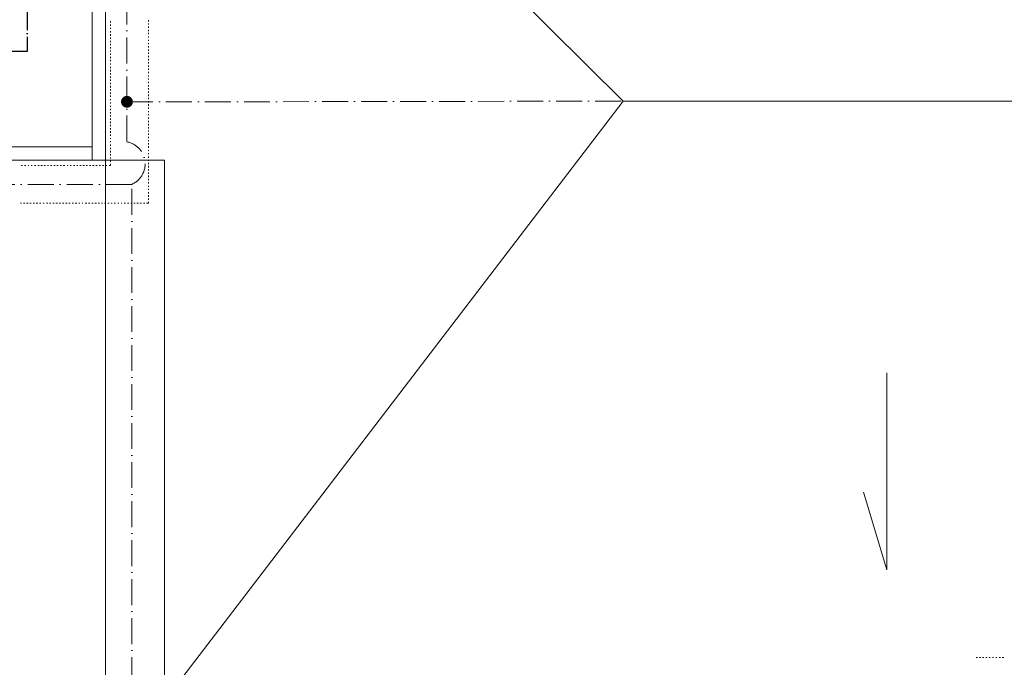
# Model space of a CAD drawing. Header units: centimetres. Extents: x -16053 to 7031, y -7778 to 254.
# Tile 181 of 256: x -6216 to -5305, y -1325 to -725. Entities that reach past the tile are written whole.
import ezdxf

# ---------------------------------------------------------------- set-up
doc = ezdxf.new("R2010")
doc.units = ezdxf.units.CM
doc.header["$MEASUREMENT"] = 0
for name, pattern in [('ACAD_ISO04W100', [30, 24, -3, 0, -3]), ('ACAD_ISO10W100', [18, 12, -3, 0, -3]), ('DASHED', [0.75, 0.5, -0.25])]:
    doc.linetypes.add(name, pattern=pattern)
doc.layers.get('0').update_dxf_attribs({"linetype": 'CONTINUOUS'})
for name, color, linetype, lineweight in [('_jte_Uziom fund', 243, 'ACAD_ISO04W100', 30), ('ODGROMÓWKA', 3, 'ACAD_ISO10W100', 13), ('ŁĄCZENIA', 5, 'DASHED', 40)]:
    doc.layers.add(name, color=color, linetype=linetype, lineweight=lineweight)

msp = doc.modelspace()

# ---------------------------------------------------------------- hatches: boundary and pattern name
at = {"layer": 'ODGROMÓWKA'}
h = msp.add_hatch(color=256, dxfattribs=at)
edge = h.paths.add_edge_path()
edge.add_arc((-6116.595, -801.244), 5.528, 0, 360)
at = {"layer": 'ŁĄCZENIA', "ltscale": 5}
h = msp.add_hatch(color=256, dxfattribs=at)
edge = h.paths.add_edge_path()
edge.add_ellipse((-6116.595, -838.317), major_axis=(4.843, -3.868), ratio=1, start_angle=225, end_angle=585)
h = msp.add_hatch(color=256, dxfattribs=at)
edge = h.paths.add_edge_path()
edge.add_ellipse((-6112.103, -877.612), major_axis=(4.843, -3.868), ratio=1, start_angle=225, end_angle=585)

# ---------------------------------------------------------------- linework, layer by layer
at = {"color": 8, "linetype": 'Continuous', "lineweight": 15, "true_color": 0x767676}
msp.add_lwpolyline([(-4358.034, -5119.808), (-4346.29, -5119.808), (-4346.29, -325.557), (-4346.29, -313.152), (-6136.402, -313.152), (-6148.641, -313.152), (-6148.641, -855.164), (-6148.641, -842.925), (-9222.248, -842.925), (-9222.248, -855.164)], dxfattribs=at)
at = {"color": 252, "linetype": 'Continuous', "lineweight": 9, "true_color": 0x989898}
for points in [[(-4358.034, -325.557), (-4363.161, -325.557), (-6131.771, -325.557), (-6136.402, -325.557), (-6136.402, -855.164), (-9272.364, -855.164), (-9277.326, -855.164), (-9277.326, -2080.604), (-9277.326, -2085.236), (-6086.948, -2085.236), (-6081.82, -2085.236), (-6081.82, -1575.807)], [(-4837.359, -800.583), (-5657.572, -800.583), (-6136.402, -325.557)], [(-5657.572, -800.583), (-6081.82, -1355.661), (-6081.82, -1355.661)], [(-6136.402, -2085.236), (-6136.402, -855.164), (-6136.402, -855.164)], [(-6081.82, -2085.236), (-6081.82, -855.164), (-6136.402, -855.164)], [(-5413.816, -1051.921), (-5413.816, -1234.356), (-5435.318, -1162.407)]]:
    msp.add_lwpolyline(points, dxfattribs=at)
at = {"color": 254, "linetype": 'Continuous', "lineweight": 5, "true_color": 0xfdc4fd}
for points in [[(-6131.771, -727.807), (-6131.771, -726.484), (-6131.771, -726.484)], [(-6096.706, -726.815), (-6096.706, -725.657), (-6096.706, -725.657)], [(-6131.771, -730.785), (-6131.771, -729.792), (-6131.771, -729.792)], [(-6131.771, -733.596), (-6131.771, -732.769), (-6131.771, -732.769)], [(-6131.771, -737.07), (-6131.771, -735.747), (-6131.771, -735.747)], [(-6096.706, -729.792), (-6096.706, -728.634), (-6096.706, -728.634)], [(-6096.706, -732.769), (-6096.706, -731.612), (-6096.706, -731.612)], [(-6096.706, -735.747), (-6096.706, -734.589), (-6096.706, -734.589)], [(-6096.706, -738.724), (-6096.706, -737.4), (-6096.706, -737.4)], [(-6131.771, -740.047), (-6131.771, -738.724), (-6131.771, -738.724)], [(-6131.771, -743.024), (-6131.771, -741.701), (-6131.771, -741.701)], [(-6131.771, -746.001), (-6131.771, -744.678), (-6131.771, -744.678)], [(-6096.706, -741.701), (-6096.706, -740.874), (-6096.706, -740.874)], [(-6096.706, -744.678), (-6096.706, -743.851), (-6096.706, -743.851)], [(-6096.706, -747.986), (-6096.706, -746.828), (-6096.706, -746.828)], [(-6131.771, -748.978), (-6131.771, -747.655), (-6131.771, -747.655)], [(-6131.771, -751.956), (-6131.771, -750.632), (-6131.771, -750.632)], [(-6131.771, -754.767), (-6131.771, -753.61), (-6131.771, -753.61)], [(-6096.706, -750.963), (-6096.706, -749.805), (-6096.706, -749.805)], [(-6096.706, -753.94), (-6096.706, -752.783), (-6096.706, -752.783)], [(-6096.706, -756.918), (-6096.706, -755.76), (-6096.706, -755.76)], [(-6131.771, -757.745), (-6131.771, -756.587), (-6131.771, -756.587)], [(-6131.771, -760.722), (-6131.771, -759.564), (-6131.771, -759.564)], [(-6131.771, -763.699), (-6131.771, -762.541), (-6131.771, -762.541)], [(-6096.706, -759.895), (-6096.706, -758.572), (-6096.706, -758.572)], [(-6096.706, -762.872), (-6096.706, -761.549), (-6096.706, -761.549)], [(-6096.706, -765.849), (-6096.706, -764.526), (-6096.706, -764.526)], [(-6131.771, -766.676), (-6131.771, -765.849), (-6131.771, -765.849)], [(-6131.771, -770.149), (-6131.771, -768.826), (-6131.771, -768.826)], [(-6131.771, -773.127), (-6131.771, -771.803), (-6131.771, -771.803)], [(-6096.706, -768.826), (-6096.706, -767.503), (-6096.706, -767.503)], [(-6096.706, -771.803), (-6096.706, -770.48), (-6096.706, -770.48)], [(-6096.706, -774.781), (-6096.706, -773.457), (-6096.706, -773.457)], [(-6131.771, -775.938), (-6131.771, -774.781), (-6131.771, -774.781)], [(-6131.771, -778.916), (-6131.771, -777.758), (-6131.771, -777.758)], [(-6131.771, -781.893), (-6131.771, -780.735), (-6131.771, -780.735)], [(-6096.706, -777.758), (-6096.706, -776.931), (-6096.706, -776.931)], [(-6096.706, -780.735), (-6096.706, -779.743), (-6096.706, -779.743)], [(-6096.706, -784.043), (-6096.706, -782.72), (-6096.706, -782.72)], [(-6131.771, -784.87), (-6131.771, -783.712), (-6131.771, -783.712)], [(-6131.771, -787.847), (-6131.771, -786.524), (-6131.771, -786.524)], [(-6131.771, -790.824), (-6131.771, -789.501), (-6131.771, -789.501)], [(-6096.706, -787.02), (-6096.706, -785.697), (-6096.706, -785.697)], [(-6096.706, -789.997), (-6096.706, -788.674), (-6096.706, -788.674)], [(-6096.706, -792.975), (-6096.706, -791.651), (-6096.706, -791.651)], [(-6131.771, -793.801), (-6131.771, -792.478), (-6131.771, -792.478)], [(-6131.771, -796.779), (-6131.771, -795.455), (-6131.771, -795.455)], [(-6131.771, -799.756), (-6131.771, -798.929), (-6131.771, -798.929)], [(-6096.706, -795.952), (-6096.706, -794.628), (-6096.706, -794.628)], [(-6096.706, -798.929), (-6096.706, -797.606), (-6096.706, -797.606)], [(-6096.706, -801.906), (-6096.706, -800.583), (-6096.706, -800.583)], [(-6131.771, -802.733), (-6131.771, -801.906), (-6131.771, -801.906)], [(-6131.771, -806.041), (-6131.771, -804.883), (-6131.771, -804.883)], [(-6131.771, -809.018), (-6131.771, -807.695), (-6131.771, -807.695)], [(-6096.706, -804.883), (-6096.706, -803.56), (-6096.706, -803.56)], [(-6096.706, -807.695), (-6096.706, -806.537), (-6096.706, -806.537)], [(-6096.706, -810.672), (-6096.706, -809.845), (-6096.706, -809.845)], [(-6131.771, -811.995), (-6131.771, -810.672), (-6131.771, -810.672)], [(-6131.771, -814.973), (-6131.771, -813.649), (-6131.771, -813.649)], [(-6131.771, -817.95), (-6131.771, -816.627), (-6131.771, -816.627)], [(-6131.771, -820.927), (-6131.771, -819.604), (-6131.771, -819.604)], [(-6096.706, -813.649), (-6096.706, -812.822), (-6096.706, -812.822)], [(-6096.706, -817.123), (-6096.706, -815.8), (-6096.706, -815.8)], [(-6096.706, -820.1), (-6096.706, -818.777), (-6096.706, -818.777)], [(-6131.771, -823.904), (-6131.771, -822.581), (-6131.771, -822.581)], [(-6131.771, -826.881), (-6131.771, -825.558), (-6131.771, -825.558)], [(-6131.771, -829.858), (-6131.771, -828.535), (-6131.771, -828.535)], [(-6096.706, -823.077), (-6096.706, -821.754), (-6096.706, -821.754)], [(-6096.706, -826.054), (-6096.706, -824.731), (-6096.706, -824.731)], [(-6096.706, -828.866), (-6096.706, -827.708), (-6096.706, -827.708)], [(-6131.771, -832.67), (-6131.771, -831.512), (-6131.771, -831.512)], [(-6131.771, -835.647), (-6131.771, -834.82), (-6131.771, -834.82)], [(-6131.771, -838.625), (-6131.771, -837.798), (-6131.771, -837.798)], [(-6096.706, -831.843), (-6096.706, -830.685), (-6096.706, -830.685)], [(-6096.706, -834.82), (-6096.706, -833.663), (-6096.706, -833.663)], [(-6096.706, -837.798), (-6096.706, -836.64), (-6096.706, -836.64)], [(-6131.771, -842.098), (-6131.771, -840.775), (-6131.771, -840.775)], [(-6131.771, -845.075), (-6131.771, -843.752), (-6131.771, -843.752)], [(-6131.771, -848.052), (-6131.771, -846.729), (-6131.771, -846.729)], [(-6096.706, -840.775), (-6096.706, -839.452), (-6096.706, -839.452)], [(-6096.706, -843.752), (-6096.706, -842.429), (-6096.706, -842.429)], [(-6096.706, -846.729), (-6096.706, -845.902), (-6096.706, -845.902)], [(-6131.771, -851.029), (-6131.771, -849.706), (-6131.771, -849.706)], [(-6131.771, -853.841), (-6131.771, -852.683), (-6131.771, -852.683)], [(-6131.771, -856.818), (-6131.771, -855.661), (-6131.771, -855.661)], [(-6096.706, -849.706), (-6096.706, -848.879), (-6096.706, -848.879)], [(-6096.706, -853.014), (-6096.706, -851.856), (-6096.706, -851.856)], [(-6096.706, -855.991), (-6096.706, -854.834), (-6096.706, -854.834)], [(-6214.305, -860.292), (-6213.147, -860.292), (-6213.147, -860.292)], [(-6211.328, -860.292), (-6210.17, -860.292), (-6210.17, -860.292)], [(-6208.02, -860.292), (-6207.193, -860.292), (-6207.193, -860.292)], [(-6205.042, -860.292), (-6204.215, -860.292), (-6204.215, -860.292)], [(-6202.065, -860.292), (-6200.742, -860.292), (-6200.742, -860.292)], [(-6199.088, -860.292), (-6197.765, -860.292), (-6197.765, -860.292)], [(-6196.111, -860.292), (-6194.788, -860.292), (-6194.788, -860.292)], [(-6193.134, -860.292), (-6191.976, -860.292), (-6191.976, -860.292)], [(-6190.157, -860.292), (-6188.999, -860.292), (-6188.999, -860.292)], [(-6187.179, -860.292), (-6186.022, -860.292), (-6186.022, -860.292)], [(-6184.202, -860.292), (-6183.044, -860.292), (-6183.044, -860.292)], [(-6181.39, -860.292), (-6180.067, -860.292), (-6180.067, -860.292)], [(-6178.413, -860.292), (-6177.09, -860.292), (-6177.09, -860.292)], [(-6175.436, -860.292), (-6174.113, -860.292), (-6174.113, -860.292)], [(-6171.963, -860.292), (-6171.136, -860.292), (-6171.136, -860.292)], [(-6168.985, -860.292), (-6168.158, -860.292), (-6168.158, -860.292)], [(-6166.008, -860.292), (-6164.851, -860.292), (-6164.851, -860.292)], [(-6163.031, -860.292), (-6161.873, -860.292), (-6161.873, -860.292)], [(-6160.219, -860.292), (-6158.896, -860.292), (-6158.896, -860.292)], [(-6157.242, -860.292), (-6155.919, -860.292), (-6155.919, -860.292)], [(-6154.265, -860.292), (-6152.942, -860.292), (-6152.942, -860.292)], [(-6151.288, -860.292), (-6149.965, -860.292), (-6149.965, -860.292)], [(-6148.311, -860.292), (-6146.987, -860.292), (-6146.987, -860.292)], [(-6145.333, -860.292), (-6144.01, -860.292), (-6144.01, -860.292)], [(-6142.356, -860.292), (-6141.033, -860.292), (-6141.033, -860.292)], [(-6139.048, -860.292), (-6138.056, -860.292), (-6138.056, -860.292)], [(-6136.071, -860.292), (-6135.244, -860.292), (-6135.244, -860.292)], [(-6133.094, -860.292), (-6131.771, -860.292), (-6131.771, -860.292)], [(-6131.771, -860.292), (-6131.771, -858.638), (-6131.771, -858.638)], [(-6096.706, -858.969), (-6096.706, -857.811), (-6096.706, -857.811)], [(-6096.706, -861.946), (-6096.706, -860.623), (-6096.706, -860.623)], [(-6096.706, -864.923), (-6096.706, -863.6), (-6096.706, -863.6)], [(-6096.706, -867.9), (-6096.706, -866.577), (-6096.706, -866.577)], [(-6096.706, -870.877), (-6096.706, -869.554), (-6096.706, -869.554)], [(-6096.706, -873.855), (-6096.706, -872.531), (-6096.706, -872.531)], [(-6096.706, -876.832), (-6096.706, -875.509), (-6096.706, -875.509)], [(-6096.706, -879.809), (-6096.706, -878.982), (-6096.706, -878.982)], [(-6096.706, -882.786), (-6096.706, -881.794), (-6096.706, -881.794)], [(-6096.706, -886.094), (-6096.706, -884.771), (-6096.706, -884.771)], [(-6096.706, -889.071), (-6096.706, -887.748), (-6096.706, -887.748)], [(-6096.706, -892.048), (-6096.706, -890.725), (-6096.706, -890.725)], [(-6215.132, -895.026), (-6213.974, -895.026), (-6213.974, -895.026)], [(-6212.155, -895.026), (-6210.997, -895.026), (-6210.997, -895.026)], [(-6209.343, -895.026), (-6208.02, -895.026), (-6208.02, -895.026)], [(-6206.366, -895.026), (-6205.042, -895.026), (-6205.042, -895.026)], [(-6203.388, -895.026), (-6202.065, -895.026), (-6202.065, -895.026)], [(-6200.411, -895.026), (-6199.088, -895.026), (-6199.088, -895.026)], [(-6197.434, -895.026), (-6196.111, -895.026), (-6196.111, -895.026)], [(-6193.961, -895.026), (-6193.134, -895.026), (-6193.134, -895.026)], [(-6190.984, -895.026), (-6189.826, -895.026), (-6189.826, -895.026)], [(-6188.172, -895.026), (-6186.849, -895.026), (-6186.849, -895.026)], [(-6185.195, -895.026), (-6183.871, -895.026), (-6183.871, -895.026)], [(-6182.217, -895.026), (-6180.894, -895.026), (-6180.894, -895.026)], [(-6179.24, -895.026), (-6177.917, -895.026), (-6177.917, -895.026)], [(-6176.263, -895.026), (-6174.94, -895.026), (-6174.94, -895.026)], [(-6173.286, -895.026), (-6171.963, -895.026), (-6171.963, -895.026)], [(-6170.309, -895.026), (-6168.985, -895.026), (-6168.985, -895.026)], [(-6167.332, -895.026), (-6166.008, -895.026), (-6166.008, -895.026)], [(-6164.354, -895.026), (-6163.031, -895.026), (-6163.031, -895.026)], [(-6161.046, -895.026), (-6160.219, -895.026), (-6160.219, -895.026)], [(-6158.069, -895.026), (-6157.242, -895.026), (-6157.242, -895.026)], [(-6155.092, -895.026), (-6153.769, -895.026), (-6153.769, -895.026)], [(-6152.115, -895.026), (-6150.792, -895.026), (-6150.792, -895.026)], [(-6149.138, -895.026), (-6147.814, -895.026), (-6147.814, -895.026)], [(-6146.16, -895.026), (-6144.837, -895.026), (-6144.837, -895.026)], [(-6143.183, -895.026), (-6141.86, -895.026), (-6141.86, -895.026)], [(-6140.206, -895.026), (-6139.048, -895.026), (-6139.048, -895.026)], [(-6137.229, -895.026), (-6136.071, -895.026), (-6136.071, -895.026)], [(-6134.252, -895.026), (-6133.094, -895.026), (-6133.094, -895.026)], [(-6131.275, -895.026), (-6130.117, -895.026), (-6130.117, -895.026)], [(-6128.463, -895.026), (-6127.14, -895.026), (-6127.14, -895.026)], [(-6124.989, -895.026), (-6124.162, -895.026), (-6124.162, -895.026)], [(-6122.012, -895.026), (-6121.185, -895.026), (-6121.185, -895.026)], [(-6119.035, -895.026), (-6117.877, -895.026), (-6117.877, -895.026)], [(-6116.058, -895.026), (-6114.9, -895.026), (-6114.9, -895.026)], [(-6113.081, -895.026), (-6111.923, -895.026), (-6111.923, -895.026)], [(-6110.104, -895.026), (-6108.946, -895.026), (-6108.946, -895.026)], [(-6107.292, -895.026), (-6105.969, -895.026), (-6105.969, -895.026)], [(-6104.315, -895.026), (-6102.991, -895.026), (-6102.991, -895.026)], [(-6101.337, -895.026), (-6100.014, -895.026), (-6100.014, -895.026)], [(-6098.36, -895.026), (-6096.706, -895.026), (-6096.706, -895.026)], [(-6096.706, -895.026), (-6096.706, -893.702), (-6096.706, -893.702)], [(-5329.752, -1315.469), (-5331.075, -1315.469), (-5331.075, -1315.469)], [(-5326.775, -1315.469), (-5328.098, -1315.469), (-5328.098, -1315.469)], [(-5323.963, -1315.469), (-5325.121, -1315.469), (-5325.121, -1315.469)], [(-5320.986, -1315.469), (-5322.143, -1315.469), (-5322.143, -1315.469)], [(-5318.008, -1315.469), (-5319.166, -1315.469), (-5319.166, -1315.469)], [(-5315.031, -1315.469), (-5315.858, -1315.469), (-5315.858, -1315.469)], [(-5312.054, -1315.469), (-5312.881, -1315.469), (-5312.881, -1315.469)], [(-5308.581, -1315.469), (-5309.904, -1315.469), (-5309.904, -1315.469)], [(-5305.604, -1315.469), (-5306.927, -1315.469), (-5306.927, -1315.469)]]:
    msp.add_lwpolyline(points, dxfattribs=at)
at = {"layer": '_jte_Uziom fund'}
msp.add_lwpolyline([(-4220.91, -2249.104), (-4220.91, -229.477), (-6208.93, -229.477), (-6208.93, -754.714), (-9246.367, -754.714)], dxfattribs=at)
at = {"layer": 'ODGROMÓWKA', "ltscale": 2}
for points in [[(-4377.168, -5146.933), (-4377.168, -344.706), (-6116.595, -344.706), (-6116.595, -838.317)], [(-6116.595, -801.381), (-5657.572, -800.583), (-4837.359, -800.583), (-4837.359, -5160.074)]]:
    msp.add_lwpolyline(points, dxfattribs=at)
msp.add_lwpolyline([(-6112.103, -877.612), (-9251.49, -877.612), (-9251.49, -2061.118), (-6112.103, -2061.118)], close=True, dxfattribs=at)
msp.add_arc((-6120.451, -858.662), 20.707, 293.772207, 79.268628, dxfattribs=at)

doc.saveas('drawing.dxf')
